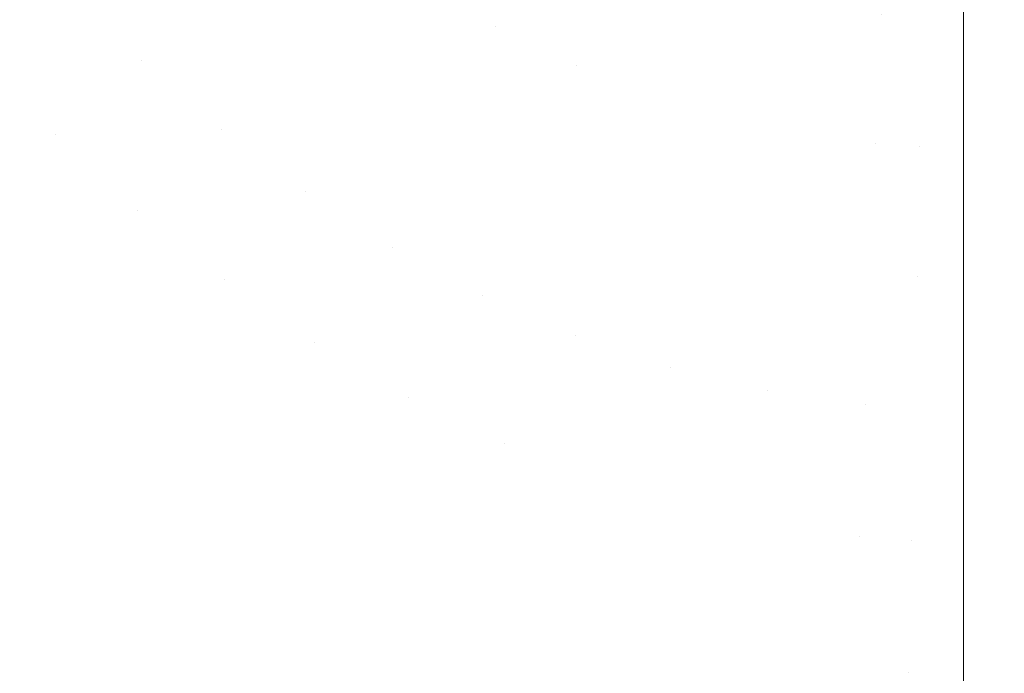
# Model space of a CAD drawing. Header units: centimetres. Extents: x -17.1 to 18.2, y 4.2 to 6.
# Tile 27 of 256: x -17.03451 to -17.0197, y 4.26043 to 4.27026. Entities that reach past the tile are written whole.
import ezdxf

# ---------------------------------------------------------------- set-up
doc = ezdxf.new("R2010")
doc.units = ezdxf.units.CM
doc.header["$LTSCALE"] = 2.54
doc.layers.add('Lucido design-1', color=7, linetype='Continuous')

# ---------------------------------------------------------------- blocks, each defined once
blk = doc.blocks.new('Gruppo-3-1')
at = {"color": 7, "linetype": 'Continuous', "lineweight": 9}
for points, invisible_edges in [([(-17.020308, 4.27433, -2277.018763), (-17.020308, 4.270141, -2277.017542), (-17.020888, 4.272226, -2277.01817)], 10), ([(18.147234, 4.270141, -2276.226798), (18.147234, 4.27433, -2276.225577), (-17.020308, 4.27433, -2276.225577), (-17.020308, 4.272219, -2276.226193)], 10), ([(-17.020308, 4.270141, -2277.017542), (-17.020308, 4.27433, -2277.018763), (18.147234, 4.27433, -2277.018763), (18.147234, 4.272219, -2277.018147)], 10), ([(-17.033068, 4.272398, -2276.228068), (-17.033812, 4.270775, -2276.228801), (-17.032671, 4.269653, -2276.228801), (-17.031989, 4.271338, -2276.228068)], 15), ([(-17.031989, 4.271338, -2277.016272), (-17.032671, 4.269653, -2277.015539), (-17.033812, 4.270775, -2277.015539), (-17.033068, 4.272398, -2277.016272)], 15), ([(-17.027489, 4.272316, -2276.226754), (-17.027956, 4.270503, -2276.227386), (-17.026748, 4.269857, -2276.227386), (-17.026355, 4.27171, -2276.226754)], 15), ([(-17.026927, 4.272001, -2277.017586), (-17.027357, 4.270167, -2277.016954), (-17.027956, 4.270503, -2277.016954), (-17.027489, 4.272316, -2277.017586)], 15), ([(-17.020888, 4.272226, -2277.01817), (-17.020968, 4.268354, -2277.016954), (-17.021546, 4.270342, -2277.017586)], 11), ([(-17.021546, 4.270342, -2276.226754), (-17.020308, 4.270141, -2276.226798), (-17.020308, 4.272219, -2276.226193)], 9), ([(-17.020888, 4.272226, -2277.01817), (-17.020308, 4.270141, -2277.017542), (-17.020968, 4.268354, -2277.016954)], 11), ([(-17.020308, 4.272219, -2276.226193), (-17.020308, 4.270141, -2276.226798), (18.147234, 4.270141, -2276.226798)], 10), ([(18.147234, 4.272219, -2277.018147), (18.147234, 4.270141, -2277.017542), (-17.020308, 4.270141, -2277.017542)], 10), ([(-17.029664, 4.269468, -2276.228068), (-17.029122, 4.271249, -2276.227386), (-17.030242, 4.272088, -2276.227386), (-17.030853, 4.270358, -2276.228068)], 15), ([(-17.030853, 4.270358, -2277.016272), (-17.030242, 4.272088, -2277.016954), (-17.029122, 4.271249, -2277.016954), (-17.029664, 4.269468, -2277.016272)], 15), ([(-17.034562, 4.269141, -2276.229588), (-17.033812, 4.270775, -2276.228801), (-17.03489, 4.271971, -2276.228801), (-17.035699, 4.270404, -2276.229588)], 15), ([(-17.035699, 4.270404, -2277.014752), (-17.03489, 4.271971, -2277.015539), (-17.033812, 4.270775, -2277.015539), (-17.034562, 4.269141, -2277.014752)], 15), ([(-17.026355, 4.27171, -2277.017586), (-17.026748, 4.269857, -2277.016954), (-17.027357, 4.270167, -2277.016954), (-17.026927, 4.272001, -2277.017586)], 15), ([(-17.026355, 4.27171, -2276.226754), (-17.026748, 4.269857, -2276.227386), (-17.025505, 4.269319, -2276.227386), (-17.025188, 4.271204, -2276.226754)], 15), ([(-17.025775, 4.271444, -2277.017586), (-17.02613, 4.269574, -2277.016954), (-17.026748, 4.269857, -2277.016954), (-17.026355, 4.27171, -2277.017586)], 15), ([(-17.031989, 4.271338, -2276.228068), (-17.032671, 4.269653, -2276.228801), (-17.031469, 4.268616, -2276.228801), (-17.030853, 4.270358, -2276.228068)], 15), ([(-17.030853, 4.270358, -2277.016272), (-17.031469, 4.268616, -2277.015539), (-17.032671, 4.269653, -2277.015539), (-17.031989, 4.271338, -2277.016272)], 15), ([(-17.025188, 4.271204, -2277.017586), (-17.025505, 4.269319, -2277.016954), (-17.02613, 4.269574, -2277.016954), (-17.025775, 4.271444, -2277.017586)], 15), ([(-17.028426, 4.268676, -2276.228068), (-17.027956, 4.270503, -2276.227386), (-17.029122, 4.271249, -2276.227386), (-17.029664, 4.269468, -2276.228068)], 15), ([(-17.029664, 4.269468, -2277.016272), (-17.029122, 4.271249, -2277.016954), (-17.027956, 4.270503, -2277.016954), (-17.028426, 4.268676, -2277.016272)], 15), ([(-17.025188, 4.271204, -2276.226754), (-17.025505, 4.269319, -2276.227386), (-17.024232, 4.268894, -2276.227386), (-17.023993, 4.270805, -2276.226754)], 15), ([(-17.024593, 4.270991, -2277.017586), (-17.024872, 4.269092, -2277.016954), (-17.025505, 4.269319, -2277.016954), (-17.025188, 4.271204, -2277.017586)], 15), ([(-17.023993, 4.270805, -2277.017586), (-17.024232, 4.268894, -2277.016954), (-17.024872, 4.269092, -2277.016954), (-17.024593, 4.270991, -2277.017586)], 15), ([(-17.032671, 4.269653, -2276.228801), (-17.033812, 4.270775, -2276.228801), (-17.034562, 4.269141, -2276.229588), (-17.033968, 4.268538, -2276.229588)], 15), ([(-17.033968, 4.268538, -2277.014752), (-17.034562, 4.269141, -2277.014752), (-17.033812, 4.270775, -2277.015539), (-17.032671, 4.269653, -2277.015539)], 15), ([(-17.023993, 4.270805, -2276.226754), (-17.024232, 4.268894, -2276.227386), (-17.022937, 4.268586, -2276.227386), (-17.022777, 4.270516, -2276.226754)], 15), ([(-17.023387, 4.270647, -2277.017586), (-17.023587, 4.268725, -2277.016954), (-17.024232, 4.268894, -2277.016954), (-17.023993, 4.270805, -2277.017586)], 15), ([(-17.022777, 4.270516, -2277.017586), (-17.022937, 4.268586, -2277.016954), (-17.023587, 4.268725, -2277.016954), (-17.023387, 4.270647, -2277.017586)], 15), ([(-17.027144, 4.26799, -2276.228068), (-17.026748, 4.269857, -2276.227386), (-17.027956, 4.270503, -2276.227386), (-17.028426, 4.268676, -2276.228068)], 15), ([(-17.028426, 4.268676, -2277.016272), (-17.027956, 4.270503, -2277.016954), (-17.027357, 4.270167, -2277.016954)], 11), ([(-17.022777, 4.270516, -2276.226754), (-17.022937, 4.268586, -2276.227386), (-17.021627, 4.2684, -2276.227386), (-17.021546, 4.270342, -2276.226754)], 15), ([(-17.022163, 4.270415, -2277.017586), (-17.022283, 4.268478, -2277.016954), (-17.022937, 4.268586, -2277.016954), (-17.022777, 4.270516, -2277.017586)], 15), ([(-17.030853, 4.270358, -2276.228068), (-17.031469, 4.268616, -2276.228801), (-17.03021, 4.267674, -2276.228801), (-17.029664, 4.269468, -2276.228068)], 15), ([(-17.029664, 4.269468, -2277.016272), (-17.03021, 4.267674, -2277.015539), (-17.031469, 4.268616, -2277.015539), (-17.030853, 4.270358, -2277.016272)], 15), ([(-17.021546, 4.270342, -2277.017586), (-17.021627, 4.2684, -2277.016954), (-17.022283, 4.268478, -2277.016954), (-17.022163, 4.270415, -2277.017586)], 15), ([(-17.021546, 4.270342, -2276.226754), (-17.021627, 4.2684, -2276.227386), (-17.020308, 4.270141, -2276.226798)], 11), ([(-17.020968, 4.268354, -2277.016954), (-17.021627, 4.2684, -2277.016954), (-17.021546, 4.270342, -2277.017586)], 11), ([(-17.027357, 4.270167, -2277.016954), (-17.026748, 4.269857, -2277.016954), (-17.027144, 4.26799, -2277.016272), (-17.028426, 4.268676, -2277.016272)], 15), ([(-17.020308, 4.26601, -2276.228201), (-17.020308, 4.270141, -2276.226798), (-17.021627, 4.2684, -2276.227386)], 10), ([(-17.020968, 4.268354, -2277.016954), (-17.020308, 4.270141, -2277.017542), (-17.020308, 4.26601, -2277.016139)], 9), ([(-17.020308, 4.26601, -2276.228201), (18.147234, 4.26601, -2276.228201), (18.147234, 4.270141, -2276.226798), (-17.020308, 4.270141, -2276.226798)], 5), ([(18.147234, 4.26601, -2277.016139), (-17.020308, 4.26601, -2277.016139), (-17.020308, 4.270141, -2277.017542), (18.147234, 4.270141, -2277.017542)], 5), ([(-17.025824, 4.267419, -2276.228068), (-17.025505, 4.269319, -2276.227386), (-17.026748, 4.269857, -2276.227386), (-17.027144, 4.26799, -2276.228068)], 15), ([(-17.027144, 4.26799, -2277.016272), (-17.026748, 4.269857, -2277.016954), (-17.02613, 4.269574, -2277.016954)], 11), ([(-17.033968, 4.268538, -2276.229588), (-17.033357, 4.267957, -2276.229588), (-17.032671, 4.269653, -2276.228801)], 11), ([(-17.032671, 4.269653, -2277.015539), (-17.033357, 4.267957, -2277.014752), (-17.033968, 4.268538, -2277.014752)], 11), ([(-17.031469, 4.268616, -2276.228801), (-17.032671, 4.269653, -2276.228801), (-17.033357, 4.267957, -2276.229588), (-17.03273, 4.267398, -2276.229588)], 15), ([(-17.03273, 4.267398, -2277.014752), (-17.033357, 4.267957, -2277.014752), (-17.032671, 4.269653, -2277.015539), (-17.031469, 4.268616, -2277.015539)], 15), ([(-17.02613, 4.269574, -2277.016954), (-17.025505, 4.269319, -2277.016954), (-17.025824, 4.267419, -2277.016272), (-17.027144, 4.26799, -2277.016272)], 15), ([(-17.029664, 4.269468, -2276.228068), (-17.03021, 4.267674, -2276.228801), (-17.0289, 4.266835, -2276.228801), (-17.028426, 4.268676, -2276.228068)], 15), ([(-17.028426, 4.268676, -2277.016272), (-17.0289, 4.266835, -2277.015539), (-17.03021, 4.267674, -2277.015539), (-17.029664, 4.269468, -2277.016272)], 15), ([(-17.024473, 4.266967, -2276.228068), (-17.024232, 4.268894, -2276.227386), (-17.025505, 4.269319, -2276.227386), (-17.025824, 4.267419, -2276.228068)], 15), ([(-17.025824, 4.267419, -2277.016272), (-17.025505, 4.269319, -2277.016954), (-17.024872, 4.269092, -2277.016954), (-17.025152, 4.267178, -2277.016272)], 15), ([(-17.033968, 4.268538, -2276.229588), (-17.034562, 4.269141, -2276.229588), (-17.035315, 4.267498, -2276.230429), (-17.03469, 4.266863, -2276.230429)], 15), ([(-17.03469, 4.266863, -2277.013911), (-17.035315, 4.267498, -2277.013911), (-17.034562, 4.269141, -2277.014752), (-17.033968, 4.268538, -2277.014752)], 15), ([(-17.025152, 4.267178, -2277.016272), (-17.024872, 4.269092, -2277.016954), (-17.024232, 4.268894, -2277.016954), (-17.024473, 4.266967, -2277.016272)], 15), ([(-17.023099, 4.266641, -2276.228068), (-17.022937, 4.268586, -2276.227386), (-17.024232, 4.268894, -2276.227386), (-17.024473, 4.266967, -2276.228068)], 15), ([(-17.024473, 4.266967, -2277.016272), (-17.024232, 4.268894, -2277.016954), (-17.023587, 4.268725, -2277.016954), (-17.023789, 4.266788, -2277.016272)], 15), ([(-17.028426, 4.268676, -2276.228068), (-17.0289, 4.266835, -2276.228801), (-17.027543, 4.26611, -2276.228801), (-17.027144, 4.26799, -2276.228068)], 15), ([(-17.027144, 4.26799, -2277.016272), (-17.027543, 4.26611, -2277.015539), (-17.0289, 4.266835, -2277.015539), (-17.028426, 4.268676, -2277.016272)], 15), ([(-17.023789, 4.266788, -2277.016272), (-17.023587, 4.268725, -2277.016954), (-17.022937, 4.268586, -2277.016954), (-17.023099, 4.266641, -2277.016272)], 15), ([(-17.03469, 4.266863, -2276.230429), (-17.034047, 4.266251, -2276.230429), (-17.033357, 4.267957, -2276.229588), (-17.033968, 4.268538, -2276.229588)], 15), ([(-17.033968, 4.268538, -2277.014752), (-17.033357, 4.267957, -2277.014752), (-17.034047, 4.266251, -2277.013911), (-17.03469, 4.266863, -2277.013911)], 15), ([(-17.03273, 4.267398, -2276.229588), (-17.032088, 4.266862, -2276.229588), (-17.031469, 4.268616, -2276.228801)], 11), ([(-17.031469, 4.268616, -2277.015539), (-17.032088, 4.266862, -2277.014752), (-17.03273, 4.267398, -2277.014752)], 11), ([(-17.03021, 4.267674, -2276.228801), (-17.031469, 4.268616, -2276.228801), (-17.032088, 4.266862, -2276.229588), (-17.031431, 4.266352, -2276.229588)], 15), ([(-17.031431, 4.266352, -2277.014752), (-17.032088, 4.266862, -2277.014752), (-17.031469, 4.268616, -2277.015539), (-17.03021, 4.267674, -2277.015539)], 15), ([(-17.021708, 4.266444, -2276.228068), (-17.021627, 4.2684, -2276.227386), (-17.022937, 4.268586, -2276.227386), (-17.023099, 4.266641, -2276.228068)], 15), ([(-17.023099, 4.266641, -2277.016272), (-17.022937, 4.268586, -2277.016954), (-17.022283, 4.268478, -2277.016954), (-17.022405, 4.266526, -2277.016272)], 15), ([(-17.022405, 4.266526, -2277.016272), (-17.022283, 4.268478, -2277.016954), (-17.021627, 4.2684, -2277.016954), (-17.021708, 4.266444, -2277.016272)], 15), ([(-17.021627, 4.2684, -2276.227386), (-17.021708, 4.266444, -2276.228068), (-17.020308, 4.26601, -2276.228201)], 11), ([(-17.021708, 4.266444, -2277.016272), (-17.021627, 4.2684, -2277.016954), (-17.020968, 4.268354, -2277.016954), (-17.021009, 4.266394, -2277.016272)], 15), ([(-17.020308, 4.26601, -2277.016139), (-17.021009, 4.266394, -2277.016272), (-17.020968, 4.268354, -2277.016954)], 11), ([(-17.03273, 4.267398, -2276.229588), (-17.033357, 4.267957, -2276.229588), (-17.034047, 4.266251, -2276.230429), (-17.033387, 4.265662, -2276.230429)], 15), ([(-17.033387, 4.265662, -2277.013911), (-17.034047, 4.266251, -2277.013911), (-17.033357, 4.267957, -2277.014752), (-17.03273, 4.267398, -2277.014752)], 15), ([(-17.027144, 4.26799, -2276.228068), (-17.027543, 4.26611, -2276.228801), (-17.026146, 4.265505, -2276.228801), (-17.025824, 4.267419, -2276.228068)], 15), ([(-17.025824, 4.267419, -2277.016272), (-17.026146, 4.265505, -2277.015539), (-17.027543, 4.26611, -2277.015539), (-17.027144, 4.26799, -2277.016272)], 15), ([(-17.031431, 4.266352, -2276.229588), (-17.03076, 4.265868, -2276.229588), (-17.03021, 4.267674, -2276.228801)], 11), ([(-17.03021, 4.267674, -2277.015539), (-17.03076, 4.265868, -2277.014752), (-17.031431, 4.266352, -2277.014752)], 11), ([(-17.0289, 4.266835, -2276.228801), (-17.03021, 4.267674, -2276.228801), (-17.03076, 4.265868, -2276.229588), (-17.030075, 4.265411, -2276.229588)], 15), ([(-17.030075, 4.265411, -2277.014752), (-17.03076, 4.265868, -2277.014752), (-17.03021, 4.267674, -2277.015539), (-17.0289, 4.266835, -2277.015539)], 15), ([(-17.033387, 4.265662, -2276.230429), (-17.032711, 4.265099, -2276.230429), (-17.032088, 4.266862, -2276.229588), (-17.03273, 4.267398, -2276.229588)], 15), ([(-17.03273, 4.267398, -2277.014752), (-17.032088, 4.266862, -2277.014752), (-17.032711, 4.265099, -2277.013911), (-17.033387, 4.265662, -2277.013911)], 15), ([(-17.025824, 4.267419, -2276.228068), (-17.026146, 4.265505, -2276.228801), (-17.024716, 4.265027, -2276.228801), (-17.024473, 4.266967, -2276.228068)], 15), ([(-17.025152, 4.267178, -2277.016272), (-17.025435, 4.26525, -2277.015539), (-17.026146, 4.265505, -2277.015539), (-17.025824, 4.267419, -2277.016272)], 15), ([(-17.024473, 4.266967, -2277.016272), (-17.024716, 4.265027, -2277.015539), (-17.025435, 4.26525, -2277.015539), (-17.025152, 4.267178, -2277.016272)], 15), ([(-17.024473, 4.266967, -2276.228068), (-17.024716, 4.265027, -2276.228801), (-17.023261, 4.264682, -2276.228801), (-17.023099, 4.266641, -2276.228068)], 15), ([(-17.023789, 4.266788, -2277.016272), (-17.023992, 4.264837, -2277.015539), (-17.024716, 4.265027, -2277.015539), (-17.024473, 4.266967, -2277.016272)], 15), ([(-17.035416, 4.26518, -2276.231327), (-17.03474, 4.264537, -2276.231327), (-17.034047, 4.266251, -2276.230429), (-17.03469, 4.266863, -2276.230429)], 15), ([(-17.03469, 4.266863, -2277.013911), (-17.034047, 4.266251, -2277.013911), (-17.03474, 4.264537, -2277.013013), (-17.035416, 4.26518, -2277.013013)], 15), ([(-17.031431, 4.266352, -2276.229588), (-17.032088, 4.266862, -2276.229588), (-17.032711, 4.265099, -2276.230429), (-17.03202, 4.264561, -2276.230429)], 15), ([(-17.03202, 4.264561, -2277.013911), (-17.032711, 4.265099, -2277.013911), (-17.032088, 4.266862, -2277.014752), (-17.031431, 4.266352, -2277.014752)], 15), ([(-17.030075, 4.265411, -2276.229588), (-17.029377, 4.264983, -2276.229588), (-17.0289, 4.266835, -2276.228801)], 11), ([(-17.0289, 4.266835, -2277.015539), (-17.029377, 4.264983, -2277.014752), (-17.030075, 4.265411, -2277.014752)], 11), ([(-17.027543, 4.26611, -2276.228801), (-17.0289, 4.266835, -2276.228801), (-17.029377, 4.264983, -2276.229588), (-17.028666, 4.264585, -2276.229588)], 15), ([(-17.028666, 4.264585, -2277.014752), (-17.029377, 4.264983, -2277.014752), (-17.0289, 4.266835, -2277.015539), (-17.027543, 4.26611, -2277.015539)], 15), ([(-17.023099, 4.266641, -2277.016272), (-17.023261, 4.264682, -2277.015539), (-17.023992, 4.264837, -2277.015539), (-17.023789, 4.266788, -2277.016272)], 15), ([(-17.023099, 4.266641, -2276.228068), (-17.023261, 4.264682, -2276.228801), (-17.021789, 4.264473, -2276.228801), (-17.021708, 4.266444, -2276.228068)], 15), ([(-17.022405, 4.266526, -2277.016272), (-17.022527, 4.26456, -2277.015539), (-17.023261, 4.264682, -2277.015539), (-17.023099, 4.266641, -2277.016272)], 15), ([(-17.021708, 4.266444, -2277.016272), (-17.021789, 4.264473, -2277.015539), (-17.022527, 4.26456, -2277.015539), (-17.022405, 4.266526, -2277.016272)], 15), ([(-17.021708, 4.266444, -2276.228068), (-17.021789, 4.264473, -2276.228801), (-17.020308, 4.26601, -2276.228201)], 11), ([(-17.021009, 4.266394, -2277.016272), (-17.021049, 4.26442, -2277.015539), (-17.021789, 4.264473, -2277.015539), (-17.021708, 4.266444, -2277.016272)], 15), ([(-17.03202, 4.264561, -2276.230429), (-17.031313, 4.264051, -2276.230429), (-17.03076, 4.265868, -2276.229588), (-17.031431, 4.266352, -2276.229588)], 15), ([(-17.031431, 4.266352, -2277.014752), (-17.03076, 4.265868, -2277.014752), (-17.031313, 4.264051, -2277.013911), (-17.03202, 4.264561, -2277.013911)], 15), ([(-17.020308, 4.26601, -2277.016139), (-17.021049, 4.26442, -2277.015539), (-17.021009, 4.266394, -2277.016272)], 11), ([(-17.033387, 4.265662, -2276.230429), (-17.034047, 4.266251, -2276.230429), (-17.03474, 4.264537, -2276.231327), (-17.034047, 4.263919, -2276.231327)], 15), ([(-17.034047, 4.263919, -2277.013013), (-17.03474, 4.264537, -2277.013013), (-17.034047, 4.266251, -2277.013911), (-17.033387, 4.265662, -2277.013911)], 15), ([(-17.028666, 4.264585, -2276.229588), (-17.027945, 4.264217, -2276.229588), (-17.027543, 4.26611, -2276.228801)], 11), ([(-17.027543, 4.26611, -2277.015539), (-17.027945, 4.264217, -2277.014752), (-17.028666, 4.264585, -2277.014752)], 11), ([(-17.026146, 4.265505, -2276.228801), (-17.027543, 4.26611, -2276.228801), (-17.027945, 4.264217, -2276.229588), (-17.027212, 4.263881, -2276.229588)], 15), ([(-17.027212, 4.263881, -2277.014752), (-17.027945, 4.264217, -2277.014752), (-17.027543, 4.26611, -2277.015539), (-17.026146, 4.265505, -2277.015539)], 15), ([(-17.020308, 4.262419, -2276.229597), (-17.020308, 4.26601, -2276.228201), (-17.021789, 4.264473, -2276.228801), (-17.021871, 4.262489, -2276.229588)], 14), ([(-17.021091, 4.262434, -2277.014752), (-17.021049, 4.26442, -2277.015539), (-17.020308, 4.26601, -2277.016139), (-17.020308, 4.261944, -2277.014558)], 11), ([(18.147234, 4.261944, -2276.229782), (18.147234, 4.26601, -2276.228201), (-17.020308, 4.26601, -2276.228201), (-17.020308, 4.262419, -2276.229597)], 10), ([(-17.020308, 4.261944, -2277.014558), (-17.020308, 4.26601, -2277.016139), (18.147234, 4.26601, -2277.016139), (18.147234, 4.262419, -2277.014743)], 10), ([(-17.030075, 4.265411, -2276.229588), (-17.03076, 4.265868, -2276.229588), (-17.031313, 4.264051, -2276.230429), (-17.030591, 4.263571, -2276.230429)], 15), ([(-17.030591, 4.263571, -2277.013911), (-17.031313, 4.264051, -2277.013911), (-17.03076, 4.265868, -2277.014752), (-17.030075, 4.265411, -2277.014752)], 15), ([(-17.034047, 4.263919, -2276.231327), (-17.033337, 4.263326, -2276.231327), (-17.032711, 4.265099, -2276.230429), (-17.033387, 4.265662, -2276.230429)], 15), ([(-17.033387, 4.265662, -2277.013911), (-17.032711, 4.265099, -2277.013911), (-17.033337, 4.263326, -2277.013013), (-17.034047, 4.263919, -2277.013013)], 15), ([(-17.030591, 4.263571, -2276.230429), (-17.029856, 4.26312, -2276.230429), (-17.029377, 4.264983, -2276.229588), (-17.030075, 4.265411, -2276.229588)], 15), ([(-17.030075, 4.265411, -2277.014752), (-17.029377, 4.264983, -2277.014752), (-17.029856, 4.26312, -2277.013911), (-17.030591, 4.263571, -2277.013911)], 15), ([(-17.027212, 4.263881, -2276.229588), (-17.02647, 4.263579, -2276.229588), (-17.026146, 4.265505, -2276.228801)], 11), ([(-17.026146, 4.265505, -2277.015539), (-17.02647, 4.263579, -2277.014752), (-17.027212, 4.263881, -2277.014752)], 11), ([(-17.024716, 4.265027, -2276.228801), (-17.026146, 4.265505, -2276.228801), (-17.02647, 4.263579, -2276.229588), (-17.02572, 4.263309, -2276.229588)], 15), ([(-17.02572, 4.263309, -2277.014752), (-17.02647, 4.263579, -2277.014752), (-17.026146, 4.265505, -2277.015539), (-17.025435, 4.26525, -2277.015539)], 15), ([(-17.025435, 4.26525, -2277.015539), (-17.024716, 4.265027, -2277.015539), (-17.024961, 4.263074, -2277.014752), (-17.02572, 4.263309, -2277.014752)], 15), ([(-17.03202, 4.264561, -2276.230429), (-17.032711, 4.265099, -2276.230429), (-17.033337, 4.263326, -2276.231327), (-17.032611, 4.262762, -2276.231327)], 15), ([(-17.032611, 4.262762, -2277.013013), (-17.033337, 4.263326, -2277.013013), (-17.032711, 4.265099, -2277.013911), (-17.03202, 4.264561, -2277.013911)], 15), ([(-17.028666, 4.264585, -2276.229588), (-17.029377, 4.264983, -2276.229588), (-17.029856, 4.26312, -2276.230429), (-17.029108, 4.262701, -2276.230429)], 15), ([(-17.029108, 4.262701, -2277.013911), (-17.029856, 4.26312, -2277.013911), (-17.029377, 4.264983, -2277.014752), (-17.028666, 4.264585, -2277.014752)], 15), ([(-17.02572, 4.263309, -2276.229588), (-17.024961, 4.263074, -2276.229588), (-17.024716, 4.265027, -2276.228801)], 11), ([(-17.023261, 4.264682, -2276.228801), (-17.024716, 4.265027, -2276.228801), (-17.024961, 4.263074, -2276.229588), (-17.024196, 4.262874, -2276.229588)], 15), ([(-17.024196, 4.262874, -2277.014752), (-17.024961, 4.263074, -2277.014752), (-17.024716, 4.265027, -2277.015539), (-17.023992, 4.264837, -2277.015539)], 15), ([(-17.023992, 4.264837, -2277.015539), (-17.023261, 4.264682, -2277.015539), (-17.023425, 4.26271, -2277.014752), (-17.024196, 4.262874, -2277.014752)], 15), ([(-17.024196, 4.262874, -2276.229588), (-17.023425, 4.26271, -2276.229588), (-17.023261, 4.264682, -2276.228801)], 11), ([(-17.021789, 4.264473, -2276.228801), (-17.023261, 4.264682, -2276.228801), (-17.023425, 4.26271, -2276.229588), (-17.02265, 4.262581, -2276.229588)], 15), ([(-17.023425, 4.26271, -2277.014752), (-17.023261, 4.264682, -2277.015539), (-17.022527, 4.26456, -2277.015539), (-17.02265, 4.262581, -2277.014752)], 15), ([(-17.034047, 4.263919, -2276.231327), (-17.03474, 4.264537, -2276.231327), (-17.035437, 4.262816, -2276.232282), (-17.03471, 4.262168, -2276.232282)], 15), ([(-17.03471, 4.262168, -2277.012058), (-17.035437, 4.262816, -2277.012058), (-17.03474, 4.264537, -2277.013013), (-17.034047, 4.263919, -2277.013013)], 15), ([(-17.032611, 4.262762, -2276.231327), (-17.031868, 4.262226, -2276.231327), (-17.031313, 4.264051, -2276.230429), (-17.03202, 4.264561, -2276.230429)], 15), ([(-17.03202, 4.264561, -2277.013911), (-17.031313, 4.264051, -2277.013911), (-17.031868, 4.262226, -2277.013013), (-17.032611, 4.262762, -2277.013013)], 15), ([(-17.029108, 4.262701, -2276.230429), (-17.028348, 4.262314, -2276.230429), (-17.027945, 4.264217, -2276.229588), (-17.028666, 4.264585, -2276.229588)], 15), ([(-17.028666, 4.264585, -2277.014752), (-17.027945, 4.264217, -2277.014752), (-17.028348, 4.262314, -2277.013911), (-17.029108, 4.262701, -2277.013911)], 15), ([(-17.02265, 4.262581, -2277.014752), (-17.022527, 4.26456, -2277.015539), (-17.021789, 4.264473, -2277.015539), (-17.021871, 4.262489, -2277.014752)], 15), ([(-17.02265, 4.262581, -2276.229588), (-17.021871, 4.262489, -2276.229588), (-17.021789, 4.264473, -2276.228801)], 11), ([(-17.021871, 4.262489, -2277.014752), (-17.021789, 4.264473, -2277.015539), (-17.021049, 4.26442, -2277.015539), (-17.021091, 4.262434, -2277.014752)], 15), ([(-17.027212, 4.263881, -2276.229588), (-17.027945, 4.264217, -2276.229588), (-17.028348, 4.262314, -2276.230429), (-17.027577, 4.26196, -2276.230429)], 15), ([(-17.027577, 4.26196, -2277.013911), (-17.028348, 4.262314, -2277.013911), (-17.027945, 4.264217, -2277.014752), (-17.027212, 4.263881, -2277.014752)], 15), ([(-17.03471, 4.262168, -2276.232282), (-17.033966, 4.261547, -2276.232282), (-17.033337, 4.263326, -2276.231327), (-17.034047, 4.263919, -2276.231327)], 15), ([(-17.034047, 4.263919, -2277.013013), (-17.033337, 4.263326, -2277.013013), (-17.033966, 4.261547, -2277.012058), (-17.03471, 4.262168, -2277.012058)], 15), ([(-17.030591, 4.263571, -2276.230429), (-17.031313, 4.264051, -2276.230429), (-17.031868, 4.262226, -2276.231327), (-17.03111, 4.261721, -2276.231327)], 15), ([(-17.03111, 4.261721, -2277.013013), (-17.031868, 4.262226, -2277.013013), (-17.031313, 4.264051, -2277.013911), (-17.030591, 4.263571, -2277.013911)], 15), ([(-17.027577, 4.26196, -2276.230429), (-17.026796, 4.261641, -2276.230429), (-17.02647, 4.263579, -2276.229588), (-17.027212, 4.263881, -2276.229588)], 15), ([(-17.027212, 4.263881, -2277.014752), (-17.02647, 4.263579, -2277.014752), (-17.026796, 4.261641, -2277.013911), (-17.027577, 4.26196, -2277.013911)], 15), ([(-17.03111, 4.261721, -2276.231327), (-17.030338, 4.261248, -2276.231327), (-17.029856, 4.26312, -2276.230429), (-17.030591, 4.263571, -2276.230429)], 15), ([(-17.030591, 4.263571, -2277.013911), (-17.029856, 4.26312, -2277.013911), (-17.030338, 4.261248, -2277.013013), (-17.03111, 4.261721, -2277.013013)], 15), ([(-17.02572, 4.263309, -2276.229588), (-17.02647, 4.263579, -2276.229588), (-17.026796, 4.261641, -2276.230429), (-17.026006, 4.261358, -2276.230429)], 15), ([(-17.026006, 4.261358, -2277.013911), (-17.026796, 4.261641, -2277.013911), (-17.02647, 4.263579, -2277.014752), (-17.02572, 4.263309, -2277.014752)], 15), ([(-17.032611, 4.262762, -2276.231327), (-17.033337, 4.263326, -2276.231327), (-17.033966, 4.261547, -2276.232282), (-17.033204, 4.260955, -2276.232282)], 15), ([(-17.033204, 4.260955, -2277.012058), (-17.033966, 4.261547, -2277.012058), (-17.033337, 4.263326, -2277.013013), (-17.032611, 4.262762, -2277.013013)], 15), ([(-17.026006, 4.261358, -2276.230429), (-17.025207, 4.26111, -2276.230429), (-17.024961, 4.263074, -2276.229588), (-17.02572, 4.263309, -2276.229588)], 15), ([(-17.02572, 4.263309, -2277.014752), (-17.024961, 4.263074, -2277.014752), (-17.025207, 4.26111, -2277.013911), (-17.026006, 4.261358, -2277.013911)], 15), ([(-17.029108, 4.262701, -2276.230429), (-17.029856, 4.26312, -2276.230429), (-17.030338, 4.261248, -2276.231327), (-17.029553, 4.260807, -2276.231327)], 15), ([(-17.029553, 4.260807, -2277.013013), (-17.030338, 4.261248, -2277.013013), (-17.029856, 4.26312, -2277.013911), (-17.029108, 4.262701, -2277.013911)], 15), ([(-17.024196, 4.262874, -2276.229588), (-17.024961, 4.263074, -2276.229588), (-17.025207, 4.26111, -2276.230429), (-17.024402, 4.2609, -2276.230429)], 15), ([(-17.024402, 4.2609, -2277.013911), (-17.025207, 4.26111, -2277.013911), (-17.024961, 4.263074, -2277.014752), (-17.024196, 4.262874, -2277.014752)], 15), ([(-17.033204, 4.260955, -2276.232282), (-17.032426, 4.260394, -2276.232282), (-17.031868, 4.262226, -2276.231327), (-17.032611, 4.262762, -2276.231327)], 15), ([(-17.032611, 4.262762, -2277.013013), (-17.031868, 4.262226, -2277.013013), (-17.032426, 4.260394, -2277.012058), (-17.033204, 4.260955, -2277.012058)], 15), ([(-17.024402, 4.2609, -2276.230429), (-17.02359, 4.260726, -2276.230429), (-17.023425, 4.26271, -2276.229588), (-17.024196, 4.262874, -2276.229588)], 15), ([(-17.024196, 4.262874, -2277.014752), (-17.023425, 4.26271, -2277.014752), (-17.02359, 4.260726, -2277.013911), (-17.024402, 4.2609, -2277.013911)], 15), ([(-17.029553, 4.260807, -2276.231327), (-17.028754, 4.260401, -2276.231327), (-17.028348, 4.262314, -2276.230429), (-17.029108, 4.262701, -2276.230429)], 15), ([(-17.029108, 4.262701, -2277.013911), (-17.028348, 4.262314, -2277.013911), (-17.028754, 4.260401, -2277.013013), (-17.029553, 4.260807, -2277.013013)], 15), ([(-17.02265, 4.262581, -2276.229588), (-17.023425, 4.26271, -2276.229588), (-17.02359, 4.260726, -2276.230429), (-17.022774, 4.260591, -2276.230429)], 15), ([(-17.02265, 4.262581, -2277.014752), (-17.022774, 4.260591, -2277.013911), (-17.02359, 4.260726, -2277.013911), (-17.023425, 4.26271, -2277.014752)], 15), ([(-17.022774, 4.260591, -2276.230429), (-17.021954, 4.260494, -2276.230429), (-17.021871, 4.262489, -2276.229588), (-17.02265, 4.262581, -2276.229588)], 15), ([(-17.021871, 4.262489, -2277.014752), (-17.021954, 4.260494, -2277.013911), (-17.022774, 4.260591, -2277.013911), (-17.02265, 4.262581, -2277.014752)], 15), ([(-17.021871, 4.262489, -2276.229588), (-17.021954, 4.260494, -2276.230429), (-17.021132, 4.260436, -2276.230429)], 11), ([(-17.021091, 4.262434, -2277.014752), (-17.021132, 4.260436, -2277.013911), (-17.021954, 4.260494, -2277.013911), (-17.021871, 4.262489, -2277.014752)], 15), ([(-17.020308, 4.261944, -2276.229782), (-17.021871, 4.262489, -2276.229588), (-17.021132, 4.260436, -2276.230429)], 11), ([(-17.020308, 4.261944, -2276.229782), (-17.020308, 4.262419, -2276.229597), (-17.021871, 4.262489, -2276.229588)], 10), ([(-17.020308, 4.261944, -2277.014558), (-17.021132, 4.260436, -2277.013911), (-17.021091, 4.262434, -2277.014752)], 11), ([(-17.027577, 4.26196, -2276.230429), (-17.028348, 4.262314, -2276.230429), (-17.028754, 4.260401, -2276.231327), (-17.027944, 4.26003, -2276.231327)], 15), ([(-17.027944, 4.26003, -2277.013013), (-17.028754, 4.260401, -2277.013013), (-17.028348, 4.262314, -2277.013911), (-17.027577, 4.26196, -2277.013911)], 15), ([(-17.020308, 4.262419, -2276.229597), (-17.020308, 4.261944, -2276.229782), (18.147234, 4.261944, -2276.229782)], 10), ([(18.147234, 4.262419, -2277.014743), (18.147234, 4.261944, -2277.014558), (-17.020308, 4.261944, -2277.014558)], 10), ([(-17.035375, 4.260412, -2276.233297), (-17.034596, 4.259762, -2276.233297), (-17.033966, 4.261547, -2276.232282), (-17.03471, 4.262168, -2276.232282)], 15), ([(-17.03471, 4.262168, -2277.012058), (-17.033966, 4.261547, -2277.012058), (-17.034596, 4.259762, -2277.011043), (-17.035375, 4.260412, -2277.011043)], 15), ([(-17.03111, 4.261721, -2276.231327), (-17.031868, 4.262226, -2276.231327), (-17.032426, 4.260394, -2276.232282), (-17.031631, 4.259865, -2276.232282)], 15), ([(-17.031631, 4.259865, -2277.012058), (-17.032426, 4.260394, -2277.012058), (-17.031868, 4.262226, -2277.013013), (-17.03111, 4.261721, -2277.013013)], 15), ([(-17.027944, 4.26003, -2276.231327), (-17.027124, 4.259695, -2276.231327), (-17.026796, 4.261641, -2276.230429), (-17.027577, 4.26196, -2276.230429)], 15), ([(-17.027577, 4.26196, -2277.013911), (-17.026796, 4.261641, -2277.013911), (-17.027124, 4.259695, -2277.013013), (-17.027944, 4.26003, -2277.013013)], 15), ([(-17.021132, 4.260436, -2277.013911), (-17.020308, 4.261944, -2277.014558), (-17.020308, 4.25795, -2277.012801), (-17.021173, 4.258429, -2277.013013)], 13), ([(-17.021132, 4.260436, -2276.230429), (-17.020308, 4.260426, -2276.23045), (-17.020308, 4.261944, -2276.229782)], 9), ([(18.147234, 4.25795, -2276.231539), (18.147234, 4.261944, -2276.229782), (-17.020308, 4.261944, -2276.229782), (-17.020308, 4.260426, -2276.23045)], 10), ([(-17.020308, 4.25795, -2277.012801), (-17.020308, 4.261944, -2277.014558), (18.147234, 4.261944, -2277.014558), (18.147234, 4.260426, -2277.01389)], 10), ([(-17.031631, 4.259865, -2276.232282), (-17.030822, 4.259368, -2276.232282), (-17.030338, 4.261248, -2276.231327), (-17.03111, 4.261721, -2276.231327)], 15), ([(-17.03111, 4.261721, -2277.013013), (-17.030338, 4.261248, -2277.013013), (-17.030822, 4.259368, -2277.012058), (-17.031631, 4.259865, -2277.012058)], 15), ([(-17.033204, 4.260955, -2276.232282), (-17.033966, 4.261547, -2276.232282), (-17.034596, 4.259762, -2276.233297), (-17.033799, 4.259143, -2276.233297)], 15), ([(-17.033799, 4.259143, -2277.011043), (-17.034596, 4.259762, -2277.011043), (-17.033966, 4.261547, -2277.012058), (-17.033204, 4.260955, -2277.012058)], 15), ([(-17.026006, 4.261358, -2276.230429), (-17.026796, 4.261641, -2276.230429), (-17.027124, 4.259695, -2276.231327), (-17.026293, 4.259397, -2276.231327)], 15), ([(-17.026293, 4.259397, -2277.013013), (-17.027124, 4.259695, -2277.013013), (-17.026796, 4.261641, -2277.013911), (-17.026006, 4.261358, -2277.013911)], 15), ([(-17.026293, 4.259397, -2276.231327), (-17.025454, 4.259137, -2276.231327), (-17.025207, 4.26111, -2276.230429), (-17.026006, 4.261358, -2276.230429)], 15), ([(-17.026006, 4.261358, -2277.013911), (-17.025207, 4.26111, -2277.013911), (-17.025454, 4.259137, -2277.013013), (-17.026293, 4.259397, -2277.013013)], 15), ([(-17.029553, 4.260807, -2276.231327), (-17.030338, 4.261248, -2276.231327), (-17.030822, 4.259368, -2276.232282), (-17.029998, 4.258906, -2276.232282)], 15), ([(-17.029998, 4.258906, -2277.012058), (-17.030822, 4.259368, -2277.012058), (-17.030338, 4.261248, -2277.013013), (-17.029553, 4.260807, -2277.013013)], 15), ([(-17.024402, 4.2609, -2276.230429), (-17.025207, 4.26111, -2276.230429), (-17.025454, 4.259137, -2276.231327), (-17.024608, 4.258916, -2276.231327)], 15), ([(-17.024608, 4.258916, -2277.013013), (-17.025454, 4.259137, -2277.013013), (-17.025207, 4.26111, -2277.013911), (-17.024402, 4.2609, -2277.013911)], 15), ([(-17.033799, 4.259143, -2276.233297), (-17.032985, 4.258556, -2276.233297), (-17.032426, 4.260394, -2276.232282), (-17.033204, 4.260955, -2276.232282)], 15), ([(-17.033204, 4.260955, -2277.012058), (-17.032426, 4.260394, -2277.012058), (-17.032985, 4.258556, -2277.011043), (-17.033799, 4.259143, -2277.011043)], 15), ([(-17.029998, 4.258906, -2276.232282), (-17.029162, 4.25848, -2276.232282), (-17.028754, 4.260401, -2276.231327), (-17.029553, 4.260807, -2276.231327)], 15), ([(-17.029553, 4.260807, -2277.013013), (-17.028754, 4.260401, -2277.013013), (-17.029162, 4.25848, -2277.012058), (-17.029998, 4.258906, -2277.012058)], 15), ([(-17.024608, 4.258916, -2276.231327), (-17.023756, 4.258734, -2276.231327), (-17.02359, 4.260726, -2276.230429), (-17.024402, 4.2609, -2276.230429)], 15), ([(-17.024402, 4.2609, -2277.013911), (-17.02359, 4.260726, -2277.013911), (-17.023756, 4.258734, -2277.013013), (-17.024608, 4.258916, -2277.013013)], 15), ([(-17.022774, 4.260591, -2276.230429), (-17.02359, 4.260726, -2276.230429), (-17.023756, 4.258734, -2276.231327), (-17.022898, 4.258592, -2276.231327)], 15), ([(-17.022898, 4.258592, -2277.013013), (-17.023756, 4.258734, -2277.013013), (-17.02359, 4.260726, -2277.013911), (-17.022774, 4.260591, -2277.013911)], 15), ([(-17.022898, 4.258592, -2276.231327), (-17.022037, 4.25849, -2276.231327), (-17.021954, 4.260494, -2276.230429), (-17.022774, 4.260591, -2276.230429)], 15), ([(-17.022774, 4.260591, -2277.013911), (-17.021954, 4.260494, -2277.013911), (-17.022037, 4.25849, -2277.013013), (-17.022898, 4.258592, -2277.013013)], 15), ([(-17.021132, 4.260436, -2276.230429), (-17.021954, 4.260494, -2276.230429), (-17.022037, 4.25849, -2276.231327), (-17.021173, 4.258429, -2276.231327)], 15), ([(-17.021173, 4.258429, -2277.013013), (-17.022037, 4.25849, -2277.013013), (-17.021954, 4.260494, -2277.013911), (-17.021132, 4.260436, -2277.013911)], 15), ([(-17.021173, 4.258429, -2276.231327), (-17.020308, 4.25795, -2276.231539), (-17.020308, 4.260426, -2276.23045), (-17.021132, 4.260436, -2276.230429)], 13)]:
    blk.add_3dface(points, dxfattribs=dict(at, invisible_edges=invisible_edges))
blk = doc.blocks.new('Gruppo-4-1')
at = {"color": 7}
blk.add_blockref('Gruppo-3-1', (0, 0), dxfattribs=at)

msp = doc.modelspace()

# ---------------------------------------------------------------- block references
at = {"layer": 'Lucido design-1', "color": 7}
msp.add_blockref('Gruppo-4-1', (0, 0), dxfattribs=at)

doc.saveas('drawing.dxf')
